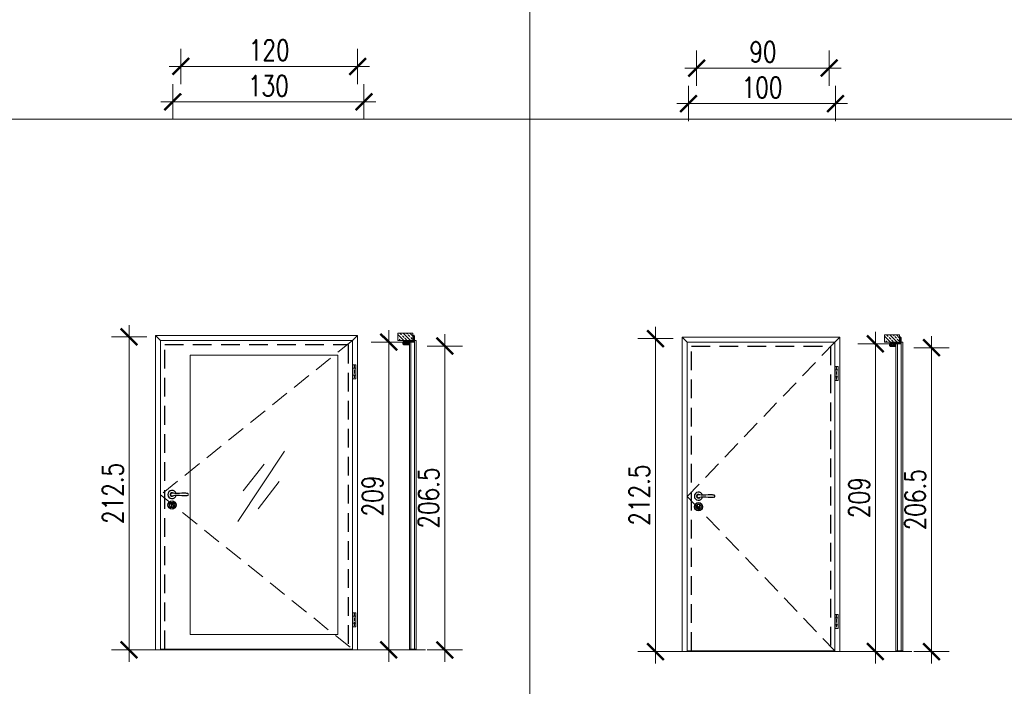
# Model space of a CAD drawing. Header units: millimetres. Extents: x 23192 to 149900, y -396339 to -79279.
# Tile 108 of 136: x 78825 to 79493, y -211002 to -210549. Entities that reach past the tile are written whole.
import ezdxf

# ---------------------------------------------------------------- set-up
doc = ezdxf.new("R2010")
doc.units = ezdxf.units.MM
doc.linetypes.add('CENTER', pattern=[0.6, 0.375, -0.075, 0.075, -0.075])
doc.linetypes.add('DASHED', pattern=[19.05, 12.7, -6.35])
doc.layers.get('0').update_dxf_attribs({"lineweight": 0})
for name, color, linetype, lineweight in [('0_LEGENDA', 7, 'Continuous', 13), ('Drzwi - hatch', 8, 'Continuous', 5), ('Drzwi KRAWĘDZIE', 7, 'Continuous', 20)]:
    doc.layers.add(name, color=color, linetype=linetype, lineweight=lineweight)
for name, color, linetype in [('Drzwi - klamki', 150, 'Continuous'), ('Drzwi PRZER-DUŻA', 240, 'DASHED'), ('GRUBA', 4, 'Continuous')]:
    doc.layers.add(name, color=color, linetype=linetype)
doc.styles.add('SIMPLEX', font='simplex.shx', dxfattribs={"width": 0.77})
doc.dimstyles.new('OL PB 200', dxfattribs={"dimscale": 4, "dimtxt": 3.5, "dimasz": 0.2, "dimexe": 10, "dimexo": 10, "dimgap": 1, "dimtad": 1, "dimdec": 1, "dimrnd": 0.5, "dimzin": 9, "dimdsep": 46, "dimtxsty": 'SIMPLEX', "dimblk": 'thick_MSz', "dimcen": 0.1, "dimdle": 8, "dimse1": 1, "dimse2": 1, "dimclrd": 256, "dimclre": 256, "dimclrt": 3, "dimadec": 1, "dimazin": 2, "dimtfac": 1, "dimtdec": 1, "dimtix": 1, "dimtofl": 0, "dimtmove": 2, "dimatfit": 3, "dimldrblk": 'thick_MSz', "dimfxl": 10, "dimfxlon": 1, "dimtolj": 1, "dimlwd": -1, "dimlwe": -1, "dimarcsym": 0})

# ---------------------------------------------------------------- blocks, each defined once
blk = doc.blocks.new('thick_MSz')
for p, q in [((0, 15), (0, -15)), ((-10, 0), (10, 0))]:
    blk.add_line(p, q)
at = {"const_width": 2, "elevation": 2}
blk.add_lwpolyline([(-7.07, -7.07), (7.07, 7.07)], dxfattribs=at)
blk = doc.blocks.new('*D280')
at = {"layer": '0_LEGENDA', "transparency": 16777216}
blk.add_line((79377.56, -210606.22), (79279.36, -210606.22), dxfattribs=at)
at = {"layer": 'DEFPOINTS', "color": 0, "transparency": 16777216}
for p in [(79278.56, -210567.78), (79378.36, -210567.78), (79278.56, -210606.22)]:
    blk.add_point(p, dxfattribs=at)
at = {"layer": '0_LEGENDA', "transparency": 16777216, "xscale": 0.8, "yscale": 0.8, "zscale": 0.8, "rotation": 180}
blk.add_blockref('thick_MSz', (79278.56, -210606.22), dxfattribs=at)
at = {"layer": '0_LEGENDA', "transparency": 16777216, "xscale": 0.8, "yscale": 0.8, "zscale": 0.8}
blk.add_blockref('thick_MSz', (79378.36, -210606.22), dxfattribs=at)
at = {"layer": '0_LEGENDA', "color": 3, "transparency": 16777216, "insert": (79328.46, -210595.22), "char_height": 14, "attachment_point": 5, "style": 'SIMPLEX'}
blk.add_mtext('\\A1;100', dxfattribs=at)
blk = doc.blocks.new('*D281')
at = {"layer": '0_LEGENDA', "transparency": 16777216}
blk.add_line((79284.86, -210582.08), (79373.26, -210582.08), dxfattribs=at)
at = {"layer": 'DEFPOINTS', "color": 0, "transparency": 16777216}
for p in [(79284.06, -210556.34), (79374.06, -210561.78), (79374.06, -210582.08)]:
    blk.add_point(p, dxfattribs=at)
at = {"layer": '0_LEGENDA', "transparency": 16777216, "xscale": 0.8, "yscale": 0.8, "zscale": 0.8, "rotation": 180}
blk.add_blockref('thick_MSz', (79284.06, -210582.08), dxfattribs=at)
at = {"layer": '0_LEGENDA', "transparency": 16777216, "xscale": 0.8, "yscale": 0.8, "zscale": 0.8}
blk.add_blockref('thick_MSz', (79374.06, -210582.08), dxfattribs=at)
at = {"layer": '0_LEGENDA', "color": 3, "transparency": 16777216, "insert": (79329.06, -210571.08), "char_height": 14, "attachment_point": 5, "style": 'SIMPLEX'}
blk.add_mtext('\\A1;90', dxfattribs=at)
blk = doc.blocks.new('*D284')
at = {"layer": '0_LEGENDA', "transparency": 16777216}
blk.add_line((79405.37, -210770.03), (79405.37, -210977.43), dxfattribs=at)
at = {"layer": 'DEFPOINTS', "color": 0, "transparency": 16777216}
for p in [(79411.56, -210769.23), (79405.37, -210978.23), (79411.56, -210978.23)]:
    blk.add_point(p, dxfattribs=at)
at = {"layer": '0_LEGENDA', "transparency": 16777216, "xscale": 0.8, "yscale": 0.8, "zscale": 0.8}
for p, rotation in [((79405.37, -210769.23), 90), ((79405.37, -210978.23), 270)]:
    blk.add_blockref('thick_MSz', p, dxfattribs=dict(at, rotation=rotation))
at = {"layer": '0_LEGENDA', "color": 3, "transparency": 16777216, "insert": (79394.37, -210873.73), "char_height": 14, "attachment_point": 5, "rotation": 90, "style": 'SIMPLEX'}
blk.add_mtext('\\A1;209', dxfattribs=at)
blk = doc.blocks.new('*D282')
at = {"layer": '0_LEGENDA', "transparency": 16777216}
blk.add_line((79256.18, -210766.53), (79256.18, -210977.43), dxfattribs=at)
at = {"layer": 'DEFPOINTS', "color": 0, "transparency": 16777216}
for p in [(79422.04, -210765.73), (79256.18, -210978.23), (79422.04, -210978.23)]:
    blk.add_point(p, dxfattribs=at)
at = {"layer": '0_LEGENDA', "transparency": 16777216, "xscale": 0.8, "yscale": 0.8, "zscale": 0.8}
for p, rotation in [((79256.18, -210765.73), 90), ((79256.18, -210978.23), 270)]:
    blk.add_blockref('thick_MSz', p, dxfattribs=dict(at, rotation=rotation))
at = {"layer": '0_LEGENDA', "color": 3, "transparency": 16777216, "insert": (79245.18, -210871.98), "char_height": 14, "attachment_point": 5, "rotation": 90, "style": 'SIMPLEX'}
blk.add_mtext('\\A1;212.5', dxfattribs=at)
blk = doc.blocks.new('*D283')
at = {"layer": '0_LEGENDA', "transparency": 16777216}
blk.add_line((79443.47, -210772.78), (79443.47, -210977.43), dxfattribs=at)
at = {"layer": 'DEFPOINTS', "color": 0, "transparency": 16777216}
for p in [(79417.19, -210771.98), (79417.19, -210978.23), (79443.47, -210978.23)]:
    blk.add_point(p, dxfattribs=at)
at = {"layer": '0_LEGENDA', "transparency": 16777216, "xscale": 0.8, "yscale": 0.8, "zscale": 0.8}
for p, rotation in [((79443.47, -210771.98), 90), ((79443.47, -210978.23), 270)]:
    blk.add_blockref('thick_MSz', p, dxfattribs=dict(at, rotation=rotation))
at = {"layer": '0_LEGENDA', "color": 3, "transparency": 16777216, "insert": (79432.47, -210875.11), "char_height": 14, "attachment_point": 5, "rotation": 90, "style": 'SIMPLEX'}
blk.add_mtext('\\A1;206.5', dxfattribs=at)
blk = doc.blocks.new('*D406')
at = {"layer": '0_LEGENDA', "transparency": 16777216}
blk.add_line((79057.51, -210605.08), (78929.31, -210605.08), dxfattribs=at)
at = {"layer": 'DEFPOINTS', "color": 0, "transparency": 16777216}
for p in [(78928.51, -210566.63), (79058.31, -210566.63), (78928.51, -210605.08)]:
    blk.add_point(p, dxfattribs=at)
at = {"layer": '0_LEGENDA', "transparency": 16777216, "xscale": 0.8, "yscale": 0.8, "zscale": 0.8, "rotation": 180}
blk.add_blockref('thick_MSz', (78928.51, -210605.08), dxfattribs=at)
at = {"layer": '0_LEGENDA', "transparency": 16777216, "xscale": 0.8, "yscale": 0.8, "zscale": 0.8}
blk.add_blockref('thick_MSz', (79058.31, -210605.08), dxfattribs=at)
at = {"layer": '0_LEGENDA', "color": 3, "transparency": 16777216, "insert": (78993.41, -210594.08), "char_height": 14, "attachment_point": 5, "style": 'SIMPLEX'}
blk.add_mtext('\\A1;130', dxfattribs=at)
blk = doc.blocks.new('*D407')
at = {"layer": '0_LEGENDA', "transparency": 16777216}
blk.add_line((78934.81, -210580.93), (79053.21, -210580.93), dxfattribs=at)
at = {"layer": 'DEFPOINTS', "color": 0, "transparency": 16777216}
for p in [(78934.01, -210555.19), (79054.01, -210560.63), (79054.01, -210580.93)]:
    blk.add_point(p, dxfattribs=at)
at = {"layer": '0_LEGENDA', "transparency": 16777216, "xscale": 0.8, "yscale": 0.8, "zscale": 0.8, "rotation": 180}
blk.add_blockref('thick_MSz', (78934.01, -210580.93), dxfattribs=at)
at = {"layer": '0_LEGENDA', "transparency": 16777216, "xscale": 0.8, "yscale": 0.8, "zscale": 0.8}
blk.add_blockref('thick_MSz', (79054.01, -210580.93), dxfattribs=at)
at = {"layer": '0_LEGENDA', "color": 3, "transparency": 16777216, "insert": (78994.01, -210569.93), "char_height": 14, "attachment_point": 5, "style": 'SIMPLEX'}
blk.add_mtext('\\A1;120', dxfattribs=at)
blk = doc.blocks.new('*D403')
at = {"layer": '0_LEGENDA', "transparency": 16777216}
blk.add_line((79075.11, -210768.89), (79075.11, -210976.29), dxfattribs=at)
at = {"layer": 'DEFPOINTS', "color": 0, "transparency": 16777216}
for p in [(79081.29, -210768.09), (79075.11, -210977.09), (79081.29, -210977.09)]:
    blk.add_point(p, dxfattribs=at)
at = {"layer": '0_LEGENDA', "transparency": 16777216, "xscale": 0.8, "yscale": 0.8, "zscale": 0.8}
for p, rotation in [((79075.11, -210768.09), 90), ((79075.11, -210977.09), 270)]:
    blk.add_blockref('thick_MSz', p, dxfattribs=dict(at, rotation=rotation))
at = {"layer": '0_LEGENDA', "color": 3, "transparency": 16777216, "insert": (79064.11, -210872.59), "char_height": 14, "attachment_point": 5, "rotation": 90, "style": 'SIMPLEX'}
blk.add_mtext('\\A1;209', dxfattribs=at)
blk = doc.blocks.new('*D404')
at = {"layer": '0_LEGENDA', "transparency": 16777216}
blk.add_line((78898.88, -210765.39), (78898.88, -210976.29), dxfattribs=at)
at = {"layer": 'DEFPOINTS', "color": 0, "transparency": 16777216}
for p in [(79091.77, -210764.59), (78898.88, -210977.09), (79091.77, -210977.09)]:
    blk.add_point(p, dxfattribs=at)
at = {"layer": '0_LEGENDA', "transparency": 16777216, "xscale": 0.8, "yscale": 0.8, "zscale": 0.8}
for p, rotation in [((78898.88, -210764.59), 90), ((78898.88, -210977.09), 270)]:
    blk.add_blockref('thick_MSz', p, dxfattribs=dict(at, rotation=rotation))
at = {"layer": '0_LEGENDA', "color": 3, "transparency": 16777216, "insert": (78887.88, -210870.84), "char_height": 14, "attachment_point": 5, "rotation": 90, "style": 'SIMPLEX'}
blk.add_mtext('\\A1;212.5', dxfattribs=at)
blk = doc.blocks.new('*D405')
at = {"layer": '0_LEGENDA', "transparency": 16777216}
blk.add_line((79113.21, -210771.64), (79113.21, -210976.29), dxfattribs=at)
at = {"layer": 'DEFPOINTS', "color": 0, "transparency": 16777216}
for p in [(79086.92, -210770.84), (79086.92, -210977.09), (79113.21, -210977.09)]:
    blk.add_point(p, dxfattribs=at)
at = {"layer": '0_LEGENDA', "transparency": 16777216, "xscale": 0.8, "yscale": 0.8, "zscale": 0.8}
for p, rotation in [((79113.21, -210770.84), 90), ((79113.21, -210977.09), 270)]:
    blk.add_blockref('thick_MSz', p, dxfattribs=dict(at, rotation=rotation))
at = {"layer": '0_LEGENDA', "color": 3, "transparency": 16777216, "insert": (79102.21, -210873.96), "char_height": 14, "attachment_point": 5, "rotation": 90, "style": 'SIMPLEX'}
blk.add_mtext('\\A1;206.5', dxfattribs=at)

msp = doc.modelspace()

# ---------------------------------------------------------------- hatches: boundary and pattern name
at = {"layer": 'Drzwi - hatch'}
h = msp.add_hatch(dxfattribs=at)
h.set_pattern_fill('ANSI33', color=256, scale=0.5, angle=-90)
h.set_pattern_definition([(315, (75085.3608, -211032.6673), (2.245064, 2.245064), []), (315, (75085.3608, -211034.9123), (2.245064, 2.245064), [1.5875, -0.79375])])
h.paths.add_polyline_path([(79081.292, -210762.086), (79081.292, -210767.086), (79091.492, -210767.086), (79091.492, -210762.086)])
h = msp.add_hatch(dxfattribs=at)
h.set_pattern_fill('AR-CONC', color=256, scale=0.003, angle=-90)
h.set_pattern_definition([(320, (75630.87483, -210537.8572), (-0.047817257, -0.546554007), [0.05715, -0.62865]), (265, (75630.87483, -210537.8572), (0.57317054, 0.10573026), [0.04572, -0.50292175]), (10.451445, (75630.87085, -210537.90276), (0.525353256, -0.44082374), [0.04857003, -0.53427073]), (316.1842, (75631.0272, -210537.8572), (-0.12612698, -0.81323712), [0.085725, -0.942975]), (6.635558, (75631.0167, -210537.925), (0.74227837, -0.7122124), [0.07285507, -0.80140682]), (261.18415, (75631.0272, -210537.8572), (0.74227837, -0.7122124), [0.0685799, -0.7543792]), (291, (75630.98913, -210537.9334), (-0.306795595, -0.454843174), [0.05715, -0.62865]), (236, (75630.98913, -210537.9334), (0.5525639, -0.185406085), [0.04572, -0.50292]), (341.451445, (75630.96357, -210537.9713), (0.24576831, -0.64024926), [0.04857003, -0.53426981]), (307.5, (75630.87483, -210537.85721), (0.253665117, -0.00926581), [0, -0.496824, 0, -0.51054, 0, -0.504825]), (277.5, (75630.87483, -210537.8572), (0.300541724, -0.200458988), [0, -0.291084, 0, -0.485394, 0, -0.192405]), (237.5, (75630.87483, -210537.68729), (-0.017186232, -0.406771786), [0, -0.1905, 0, -0.59436, 0, -0.78867]), (227.5, (75630.87483, -210537.6111), (0.076279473, -0.444387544), [0, -0.24765, 0, -0.394716, 0, -0.56007])])
h.paths.add_polyline_path([(79085.332, -210769.656, -0.4142136), (79085.172, -210769.496), (79085.172, -210767.926, -0.4142136), (79085.332, -210767.766), (79085.892, -210767.766), (79085.892, -210767.586), (79085.332, -210767.586), (79085.332, -210767.086), (79091.492, -210767.086), (79092.212, -210767.086), (79092.212, -210767.446, -0.4142136), (79092.052, -210767.606), (79087.852, -210767.606, 0.4142136), (79087.512, -210767.946), (79087.512, -210769.126, 0.4142136), (79087.852, -210769.466), (79088.517, -210769.466, -1), (79088.517, -210769.656)])
h.paths.add_polyline_path([(79091.492, -210767.086), (79091.492, -210763.766), (79092.052, -210763.766, -0.4142136), (79092.212, -210763.926), (79092.212, -210766.386), (79092.212, -210767.086)])
h = msp.add_hatch(dxfattribs=at)
h.set_pattern_fill('ANSI33', color=256, scale=0.5, angle=-90)
h.set_pattern_definition([(315, (75415.6236, -211033.8153), (2.245064, 2.245064), []), (315, (75415.6236, -211036.0603), (2.245064, 2.245064), [1.5875, -0.79375])])
h.paths.add_polyline_path([(79411.555, -210763.234), (79411.555, -210768.234), (79421.755, -210768.234), (79421.755, -210763.234)])
h = msp.add_hatch(dxfattribs=at)
h.set_pattern_fill('AR-CONC', color=256, scale=0.003, angle=-90)
h.set_pattern_definition([(320, (75961.1376, -210539.0052), (-0.047817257, -0.546554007), [0.05715, -0.62865]), (265, (75961.1376, -210539.0052), (0.57317054, 0.10573026), [0.04572, -0.50292175]), (10.451445, (75961.13363, -210539.05076), (0.525353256, -0.44082374), [0.04857003, -0.53427073]), (316.1842, (75961.29, -210539.0052), (-0.12612698, -0.81323712), [0.085725, -0.942975]), (6.635558, (75961.2795, -210539.073), (0.74227837, -0.7122124), [0.07285507, -0.80140682]), (261.18415, (75961.29, -210539.0052), (0.74227837, -0.7122124), [0.0685799, -0.7543792]), (291, (75961.2519, -210539.0814), (-0.306795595, -0.454843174), [0.05715, -0.62865]), (236, (75961.2519, -210539.0814), (0.5525639, -0.185406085), [0.04572, -0.50292]), (341.451445, (75961.22635, -210539.1193), (0.24576831, -0.64024926), [0.04857003, -0.53426981]), (307.5, (75961.13762, -210539.00522), (0.253665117, -0.00926581), [0, -0.496824, 0, -0.51054, 0, -0.504825]), (277.5, (75961.13762, -210539.00522), (0.300541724, -0.200458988), [0, -0.291084, 0, -0.485394, 0, -0.192405]), (237.5, (75961.13762, -210538.8353), (-0.017186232, -0.406771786), [0, -0.1905, 0, -0.59436, 0, -0.78867]), (227.5, (75961.1376, -210538.7591), (0.076279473, -0.444387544), [0, -0.24765, 0, -0.394716, 0, -0.56007])])
h.paths.add_polyline_path([(79415.595, -210770.804, -0.4142136), (79415.435, -210770.644), (79415.435, -210769.074, -0.4142136), (79415.595, -210768.914), (79416.155, -210768.914), (79416.155, -210768.734), (79415.595, -210768.734), (79415.595, -210768.234), (79421.755, -210768.234), (79422.475, -210768.234), (79422.475, -210768.594, -0.4142136), (79422.315, -210768.754), (79418.115, -210768.754, 0.4142136), (79417.775, -210769.094), (79417.775, -210770.274, 0.4142136), (79418.115, -210770.614), (79418.78, -210770.614, -1), (79418.78, -210770.804)])
h.paths.add_polyline_path([(79421.755, -210768.234), (79421.755, -210764.914), (79422.315, -210764.914, -0.4142136), (79422.475, -210765.074), (79422.475, -210767.534), (79422.475, -210768.234)])

# ---------------------------------------------------------------- linework, layer by layer
at = {"linetype": 'CENTER', "ltscale": 0.5}
for p, q in [((79051.782, -210783.456), (79051.782, -210792.956)), ((79379.084, -210784.604), (79379.084, -210794.104)), ((79051.782, -210951.836), (79051.782, -210961.336)), ((79379.084, -210952.984), (79379.084, -210962.484))]:
    msp.add_line(p, q, dxfattribs=at)
at = {"linetype": 'DASHED'}
for points in [[(79050.532, -210766.986), (78920.332, -210871.786), (79050.532, -210976.586)], [(79377.834, -210768.134), (79277.634, -210872.934), (79377.834, -210977.734)]]:
    msp.add_lwpolyline(points, dxfattribs=at)
at = {"layer": '0_LEGENDA', "linetype": 'ByBlock', "ltscale": 5}
for p, q in [((79170.965, -211350.805), (79170.965, -210178.508)), ((79170.965, -211350.809), (79170.965, -210178.512)), ((79170.965, -211351.953), (79170.965, -210179.656)), ((79170.965, -211351.957), (79170.965, -210179.66)), ((77680.534, -210616.848), (81337.982, -210616.848))]:
    msp.add_line(p, q, dxfattribs=at)
at = {"layer": '0_LEGENDA'}
for points in [[(78972.665, -210889.801), (79004.401, -210842.077)], [(78976.42, -210869.158), (78990.642, -210850.934)], [(78986.449, -210881.369), (79000.671, -210862.78)]]:
    msp.add_lwpolyline(points, dxfattribs=at)
at = {"layer": 'Drzwi - klamki'}
for p, q in [((79087.692, -210768.007), (79087.692, -210769.136)), ((79087.692, -210769.136), (79087.828, -210769.272)), ((79087.707, -210767.972), (79087.878, -210767.801)), ((79088.085, -210768.086), (79087.792, -210768.086)), ((79087.792, -210768.086), (79087.792, -210769.036)), ((79088.298, -210769.036), (79087.792, -210769.036)), ((79087.834, -210767.986), (79087.948, -210767.872)), ((79087.992, -210767.986), (79087.834, -210767.986)), ((79087.834, -210769.136), (79087.898, -210769.201)), ((79088.011, -210769.136), (79087.834, -210769.136)), ((79088.085, -210768.086), (79087.965, -210768.572)), ((79087.965, -210768.572), (79088.298, -210769.036)), ((79087.992, -210767.986), (79088.178, -210767.801)), ((79088.011, -210769.136), (79088.147, -210769.272)), ((79088.188, -210768.086), (79088.073, -210768.551)), ((79088.073, -210768.551), (79088.435, -210769.056)), ((79088.134, -210767.986), (79088.248, -210767.872)), ((79088.292, -210767.986), (79088.134, -210767.986)), ((79088.153, -210769.136), (79088.218, -210769.201)), ((79088.288, -210769.136), (79088.153, -210769.136)), ((79088.392, -210768.086), (79088.188, -210768.086)), ((79088.292, -210767.986), (79088.478, -210767.801)), ((79088.333, -210769.209), (79088.294, -210769.286)), ((79088.392, -210768.086), (79088.392, -210768.414)), ((79088.434, -210767.986), (79088.548, -210767.872)), ((79088.434, -210767.986), (79088.492, -210768.007)), ((79088.492, -210768.007), (79088.492, -210768.414)), ((79088.492, -210769.286), (79088.633, -210769.3)), ((79088.547, -210768.464), (79088.927, -210768.427)), ((79088.557, -210768.564), (79088.898, -210768.53)), ((79088.942, -210768.833), (79088.942, -210768.57)), ((79089.042, -210768.85), (79089.042, -210768.526)), ((79089.192, -210767.986), (79089.192, -210767.786)), ((79089.192, -210767.786), (79090.192, -210767.786)), ((79089.205, -210767.786), (79089.192, -210767.799)), ((79089.303, -210767.786), (79089.192, -210767.897)), ((79089.306, -210767.986), (79089.192, -210767.873)), ((79089.207, -210767.986), (79089.192, -210767.972)), ((79090.192, -210767.986), (79089.192, -210767.986)), ((79089.402, -210767.786), (79089.202, -210767.986)), ((79089.405, -210767.986), (79089.205, -210767.786)), ((79089.501, -210767.786), (79089.301, -210767.986)), ((79089.503, -210767.986), (79089.303, -210767.786)), ((79089.6, -210767.786), (79089.4, -210767.986)), ((79089.602, -210767.986), (79089.402, -210767.786)), ((79089.698, -210767.786), (79089.498, -210767.986)), ((79089.701, -210767.986), (79089.501, -210767.786)), ((79089.797, -210767.786), (79089.597, -210767.986)), ((79089.8, -210767.986), (79089.6, -210767.786)), ((79089.896, -210767.786), (79089.696, -210767.986)), ((79089.898, -210767.986), (79089.698, -210767.786)), ((79089.995, -210767.786), (79089.795, -210767.986)), ((79089.997, -210767.986), (79089.797, -210767.786)), ((79090.094, -210767.786), (79089.894, -210767.986)), ((79090.096, -210767.986), (79089.896, -210767.786)), ((79090.192, -210767.786), (79089.992, -210767.986)), ((79090.192, -210767.984), (79089.995, -210767.786)), ((79090.192, -210767.885), (79090.091, -210767.986)), ((79090.192, -210767.885), (79090.094, -210767.786)), ((79090.192, -210767.984), (79090.19, -210767.986)), ((79090.192, -210767.786), (79090.192, -210767.986)), ((79417.955, -210769.155), (79417.955, -210770.284)), ((79417.955, -210770.284), (79418.091, -210770.42)), ((79417.97, -210769.12), (79418.141, -210768.949)), ((79418.348, -210769.234), (79418.055, -210769.234)), ((79418.055, -210769.234), (79418.055, -210770.184)), ((79418.56, -210770.184), (79418.055, -210770.184)), ((79418.097, -210769.134), (79418.211, -210769.02)), ((79418.255, -210769.134), (79418.097, -210769.134)), ((79418.097, -210770.284), (79418.161, -210770.349)), ((79418.274, -210770.284), (79418.097, -210770.284)), ((79418.348, -210769.234), (79418.228, -210769.72)), ((79418.228, -210769.72), (79418.56, -210770.184)), ((79418.255, -210769.134), (79418.441, -210768.949)), ((79418.274, -210770.284), (79418.41, -210770.42)), ((79418.451, -210769.234), (79418.336, -210769.699)), ((79418.336, -210769.699), (79418.698, -210770.204)), ((79418.397, -210769.134), (79418.511, -210769.02)), ((79418.555, -210769.134), (79418.397, -210769.134)), ((79418.416, -210770.284), (79418.48, -210770.349)), ((79418.551, -210770.284), (79418.416, -210770.284)), ((79418.655, -210769.234), (79418.451, -210769.234)), ((79418.555, -210769.134), (79418.741, -210768.949)), ((79418.596, -210770.357), (79418.557, -210770.434)), ((79418.655, -210769.234), (79418.655, -210769.562)), ((79418.697, -210769.134), (79418.811, -210769.02)), ((79418.697, -210769.134), (79418.755, -210769.155)), ((79418.755, -210769.155), (79418.755, -210769.562)), ((79418.755, -210770.434), (79418.896, -210770.448)), ((79418.81, -210769.612), (79419.19, -210769.575)), ((79418.82, -210769.712), (79419.161, -210769.678)), ((79419.205, -210769.981), (79419.205, -210769.718)), ((79419.305, -210769.998), (79419.305, -210769.674)), ((79419.455, -210769.134), (79419.455, -210768.934)), ((79419.455, -210768.934), (79420.455, -210768.934)), ((79419.467, -210768.934), (79419.455, -210768.947)), ((79419.566, -210768.934), (79419.455, -210769.045)), ((79419.569, -210769.134), (79419.455, -210769.021)), ((79419.47, -210769.134), (79419.455, -210769.12)), ((79420.455, -210769.134), (79419.455, -210769.134)), ((79419.665, -210768.934), (79419.465, -210769.134)), ((79419.667, -210769.134), (79419.467, -210768.934)), ((79419.764, -210768.934), (79419.564, -210769.134)), ((79419.766, -210769.134), (79419.566, -210768.934)), ((79419.862, -210768.934), (79419.662, -210769.134)), ((79419.865, -210769.134), (79419.665, -210768.934)), ((79419.961, -210768.934), (79419.761, -210769.134)), ((79419.964, -210769.134), (79419.764, -210768.934)), ((79420.06, -210768.934), (79419.86, -210769.134)), ((79420.062, -210769.134), (79419.862, -210768.934)), ((79420.159, -210768.934), (79419.959, -210769.134)), ((79420.161, -210769.134), (79419.961, -210768.934)), ((79420.258, -210768.934), (79420.058, -210769.134)), ((79420.26, -210769.134), (79420.06, -210768.934)), ((79420.356, -210768.934), (79420.156, -210769.134)), ((79420.359, -210769.134), (79420.159, -210768.934)), ((79420.455, -210768.934), (79420.255, -210769.134)), ((79420.455, -210769.132), (79420.258, -210768.934)), ((79420.455, -210769.033), (79420.354, -210769.134)), ((79420.455, -210769.033), (79420.356, -210768.934)), ((79420.455, -210769.132), (79420.453, -210769.134)), ((79420.455, -210768.934), (79420.455, -210769.134))]:
    msp.add_line(p, q, dxfattribs=at)
at = {"layer": 'Drzwi - klamki', "ltscale": 0.2}
for p, q in [((78926.882, -210871.336), (78926.882, -210871.836)), ((78926.882, -210871.336), (78927.012, -210871.336)), ((78926.882, -210871.836), (78927.012, -210871.836)), ((79284.184, -210872.484), (79284.184, -210872.984)), ((79284.184, -210872.484), (79284.314, -210872.484)), ((79284.184, -210872.984), (79284.314, -210872.984)), ((78927.507, -210878.63), (78927.507, -210879.88)), ((78928.557, -210878.63), (78928.557, -210879.88)), ((79284.809, -210879.778), (79284.809, -210881.028)), ((79285.859, -210879.778), (79285.859, -210881.028))]:
    msp.add_line(p, q, dxfattribs=at)
for centre, radius in [((78928.032, -210878.73), 2.8), ((78928.037, -210878.735), 1.8), ((79285.334, -210879.878), 2.8), ((79285.339, -210879.883), 1.8)]:
    msp.add_circle(centre, radius, dxfattribs=at)
at = {"layer": 'Drzwi - klamki'}
for centre, radius, start, end in [((79087.742, -210768.007), 0.05, 135, 180), ((79087.863, -210769.236), 0.05, 225, 270), ((79087.863, -210769.236), 0.05, 270, 45), ((79087.913, -210767.836), 0.05, 90, 135), ((79087.913, -210767.836), 0.05, 315, 90), ((79088.182, -210769.236), 0.05, 225, 270), ((79088.213, -210767.836), 0.05, 90, 135), ((79088.182, -210769.236), 0.05, 270, 45), ((79088.213, -210767.836), 0.05, 315, 90), ((79088.288, -210769.186), 0.05, 333.425339, 90), ((79088.542, -210768.414), 0.15, 180, 275.563415), ((79088.638, -210768.91), 0.25, 215.623943, 327.559413), ((79088.513, -210767.836), 0.05, 90, 135), ((79088.542, -210768.414), 0.05, 180, 275.563415), ((79088.513, -210767.836), 0.05, 315, 90), ((79088.658, -210769.051), 0.25, 264.429901, 319.458571), ((79088.073, -210768.551), 1.019, 319.458571, 341.015535), ((79088.073, -210768.551), 0.919, 327.559413, 339.878843), ((79088.902, -210768.57), 0.04, 0, 95.563415), ((79088.942, -210768.576), 0.15, 89.587511, 95.563415), ((79088.842, -210768.833), 0.1, 339.878843, 0), ((79088.942, -210768.526), 0.1, 0, 89.587511), ((79088.942, -210768.85), 0.1, 341.015535, 0), ((79418.005, -210769.155), 0.05, 135, 180), ((79418.126, -210770.384), 0.05, 225, 270), ((79418.126, -210770.384), 0.05, 270, 45), ((79418.176, -210768.984), 0.05, 90, 135), ((79418.176, -210768.984), 0.05, 315, 90), ((79418.445, -210770.384), 0.05, 225, 270), ((79418.476, -210768.984), 0.05, 90, 135), ((79418.445, -210770.384), 0.05, 270, 45), ((79418.476, -210768.984), 0.05, 315, 90), ((79418.551, -210770.334), 0.05, 333.425339, 90), ((79418.805, -210769.562), 0.15, 180, 275.563415), ((79418.901, -210770.058), 0.25, 215.623943, 327.559413), ((79418.776, -210768.984), 0.05, 90, 135), ((79418.805, -210769.562), 0.05, 180, 275.563415), ((79418.776, -210768.984), 0.05, 315, 90), ((79418.92, -210770.199), 0.25, 264.429901, 319.458571), ((79418.336, -210769.699), 1.019, 319.458571, 341.015535), ((79418.336, -210769.699), 0.919, 327.559413, 339.878843), ((79419.165, -210769.718), 0.04, 0, 95.563415), ((79419.205, -210769.724), 0.15, 89.587511, 95.563415), ((79419.105, -210769.981), 0.1, 339.878843, 0), ((79419.205, -210769.674), 0.1, 0, 89.587511), ((79419.205, -210769.998), 0.1, 341.015535, 0)]:
    msp.add_arc(centre, radius, start, end, dxfattribs=at)
at = {"layer": 'Drzwi - klamki', "ltscale": 0.2}
for centre, radius, start, end in [((78928.032, -210871.586), 2.801, 13.271535, 346.728465), ((78928.032, -210871.586), 1.25, 42.903782, 317.096218), ((78928.032, -210871.586), 1.05, 64.699839, 295.300161), ((78938.442, -210871.586), 0.74, 288.924644, 71.075356), ((79285.334, -210872.734), 2.801, 13.271535, 346.728465), ((79285.334, -210872.734), 1.25, 42.903782, 317.096218), ((79285.334, -210872.734), 1.05, 64.699839, 295.300161), ((79295.744, -210872.734), 0.74, 288.924644, 71.075356), ((78928.032, -210877.93), 0.875, 306.869898, 233.130102), ((78928.032, -210879.88), 0.525, 180, 270), ((78928.032, -210879.88), 0.525, 270, 0), ((79285.334, -210879.078), 0.875, 306.869898, 233.130102), ((79285.334, -210881.028), 0.525, 180, 270), ((79285.334, -210881.028), 0.525, 270, 0)]:
    msp.add_arc(centre, radius, start, end, dxfattribs=at)
for points in [[(78938.682, -210870.886), (78936.182, -210870.636), (78929.886, -210870.886), (78928.032, -210870.536)], [(78938.682, -210872.286), (78936.182, -210872.536), (78929.886, -210872.286), (78928.032, -210872.636)], [(79295.984, -210872.034), (79293.484, -210871.784), (79287.188, -210872.034), (79285.334, -210871.684)], [(79295.984, -210873.434), (79293.484, -210873.684), (79287.188, -210873.434), (79285.334, -210873.784)]]:
    msp.add_spline(points, degree=3, dxfattribs=at)
at = {"layer": 'Drzwi KRAWĘDZIE'}
for p, q in [((78916.932, -210977.086), (78916.932, -210763.586)), ((79053.932, -210763.586), (78916.932, -210763.586)), ((78916.932, -210763.586), (78920.332, -210766.986)), ((79053.932, -210763.586), (79050.532, -210766.986)), ((79053.932, -210977.086), (79053.932, -210763.586)), ((79085.332, -210767.586), (79085.332, -210767.086)), ((79092.492, -210766.986), (79093.592, -210766.986)), ((79092.492, -210766.986), (79092.492, -210768.186)), ((79092.492, -210766.986), (79092.492, -210768.186)), ((79092.692, -210766.986), (79092.692, -210976.586)), ((79093.692, -210767.086), (79093.692, -210976.486)), ((79274.234, -210978.234), (79274.234, -210764.734)), ((79381.234, -210764.734), (79274.234, -210764.734)), ((79274.234, -210764.734), (79277.634, -210768.134)), ((79381.234, -210764.734), (79377.834, -210768.134)), ((79381.234, -210978.234), (79381.234, -210764.734)), ((79089.092, -210768.286), (79089.092, -210976.486)), ((79092.492, -210768.186), (79089.192, -210768.186)), ((79090.092, -210768.186), (79090.092, -210976.586)), ((79415.595, -210768.734), (79415.595, -210768.234)), ((79419.355, -210769.434), (79419.355, -210977.634)), ((79422.755, -210769.334), (79419.455, -210769.334)), ((79420.355, -210769.334), (79420.355, -210977.734)), ((79422.755, -210768.134), (79423.855, -210768.134)), ((79422.755, -210768.134), (79422.755, -210769.334)), ((79422.755, -210768.134), (79422.755, -210769.334)), ((79422.955, -210768.134), (79422.955, -210977.734)), ((79423.955, -210768.234), (79423.955, -210977.634)), ((79052.732, -210783.456), (79050.832, -210783.456)), ((79050.832, -210783.456), (79050.832, -210792.956)), ((79052.732, -210785.856), (79050.832, -210785.856)), ((79052.732, -210783.456), (79052.732, -210792.956)), ((79380.034, -210784.604), (79378.134, -210784.604)), ((79378.134, -210784.604), (79378.134, -210794.104)), ((79380.034, -210787.004), (79378.134, -210787.004)), ((79380.034, -210784.604), (79380.034, -210794.104)), ((79052.732, -210790.556), (79050.832, -210790.556)), ((79050.832, -210792.956), (79052.732, -210792.956)), ((79380.034, -210791.704), (79378.134, -210791.704)), ((79378.134, -210794.104), (79380.034, -210794.104)), ((79093.692, -210874.386), (79093.692, -210868.786)), ((79423.955, -210875.534), (79423.955, -210869.934)), ((79052.732, -210951.836), (79050.832, -210951.836)), ((79050.832, -210951.836), (79050.832, -210961.336)), ((79052.732, -210954.236), (79050.832, -210954.236)), ((79052.732, -210951.836), (79052.732, -210961.336)), ((79380.034, -210952.984), (79378.134, -210952.984)), ((79378.134, -210952.984), (79378.134, -210962.484)), ((79380.034, -210952.984), (79380.034, -210962.484)), ((79052.732, -210958.936), (79050.832, -210958.936)), ((79380.034, -210955.384), (79378.134, -210955.384)), ((79380.034, -210960.084), (79378.134, -210960.084)), ((79050.832, -210961.336), (79052.732, -210961.336)), ((79378.134, -210962.484), (79380.034, -210962.484)), ((78910.94, -210977.086), (79065.277, -210977.086)), ((78923.182, -210977.086), (78923.182, -210976.586)), ((79047.682, -210977.086), (79047.682, -210976.586)), ((79082.772, -210977.086), (79099.962, -210977.086)), ((79089.192, -210976.586), (79093.592, -210976.586)), ((79268.242, -210978.234), (79395.54, -210978.234)), ((79280.484, -210978.234), (79280.484, -210977.734)), ((79374.984, -210978.234), (79374.984, -210977.734)), ((79413.035, -210978.234), (79430.225, -210978.234)), ((79419.455, -210977.734), (79423.855, -210977.734))]:
    msp.add_line(p, q, dxfattribs=at)
for points in [[(79050.532, -210766.986), (78920.332, -210766.986), (78920.332, -210976.586), (79050.532, -210976.586)], [(79091.492, -210762.086), (79091.492, -210767.086), (79081.292, -210767.086), (79081.292, -210762.086)], [(79421.755, -210763.234), (79421.755, -210768.234), (79411.555, -210768.234), (79411.555, -210763.234)], [(79377.834, -210768.134), (79277.634, -210768.134), (79277.634, -210977.734), (79377.834, -210977.734)], [(79040.532, -210776.986), (78940.332, -210776.986), (78940.332, -210966.586), (79040.532, -210966.586)]]:
    msp.add_lwpolyline(points, close=True, dxfattribs=at)
for centre, start, end in [((79093.592, -210767.086), 0, 90), ((79089.192, -210768.286), 90, 180), ((79419.455, -210769.434), 90, 180), ((79423.855, -210768.234), 0, 90), ((79089.192, -210976.486), 180, 270), ((79093.592, -210976.486), 270, 0), ((79419.455, -210977.634), 180, 270), ((79423.855, -210977.634), 270, 0)]:
    msp.add_arc(centre, 0.1, start, end, dxfattribs=at)
at = {"layer": 'Drzwi PRZER-DUŻA'}
for points in [[(78923.182, -210976.586), (78923.182, -210769.836), (79047.682, -210769.836), (79047.682, -210976.586)], [(79280.484, -210977.734), (79280.484, -210770.984), (79374.984, -210770.984), (79374.984, -210977.734)]]:
    msp.add_lwpolyline(points, dxfattribs=at)
at = {"layer": 'GRUBA', "ltscale": 0.2}
for p, q in [((79091.492, -210763.766), (79091.492, -210763.586)), ((79091.492, -210763.586), (79092.052, -210763.586)), ((79092.052, -210763.766), (79091.492, -210763.766)), ((79092.212, -210766.386), (79092.212, -210763.926)), ((79092.212, -210767.446), (79092.212, -210766.386)), ((79092.392, -210763.926), (79092.392, -210767.446)), ((79421.755, -210764.914), (79421.755, -210764.734)), ((79421.755, -210764.734), (79422.315, -210764.734)), ((79422.315, -210764.914), (79421.755, -210764.914)), ((79422.475, -210767.534), (79422.475, -210765.074)), ((79422.655, -210765.074), (79422.655, -210768.594)), ((79084.992, -210769.496), (79084.992, -210767.926)), ((79085.172, -210767.926), (79085.172, -210769.496)), ((79085.332, -210767.586), (79085.892, -210767.586)), ((79085.892, -210767.766), (79085.332, -210767.766)), ((79085.332, -210769.656), (79088.517, -210769.656)), ((79088.517, -210769.836), (79085.332, -210769.836)), ((79085.892, -210767.586), (79085.892, -210767.766)), ((79087.512, -210769.126), (79087.512, -210767.946)), ((79087.692, -210767.946), (79087.692, -210769.126)), ((79087.852, -210767.606), (79092.052, -210767.606)), ((79091.592, -210767.786), (79087.852, -210767.786)), ((79087.852, -210769.286), (79088.517, -210769.286)), ((79088.517, -210769.466), (79087.852, -210769.466)), ((79092.052, -210767.786), (79091.592, -210767.786)), ((79415.255, -210770.644), (79415.255, -210769.074)), ((79415.435, -210769.074), (79415.435, -210770.644)), ((79415.595, -210768.734), (79416.155, -210768.734)), ((79416.155, -210768.914), (79415.595, -210768.914)), ((79415.595, -210770.804), (79418.78, -210770.804)), ((79418.78, -210770.984), (79415.595, -210770.984)), ((79416.155, -210768.734), (79416.155, -210768.914)), ((79417.775, -210770.274), (79417.775, -210769.094)), ((79417.955, -210769.094), (79417.955, -210770.274)), ((79418.115, -210768.754), (79422.315, -210768.754)), ((79421.855, -210768.934), (79418.115, -210768.934)), ((79418.115, -210770.434), (79418.78, -210770.434)), ((79418.78, -210770.614), (79418.115, -210770.614)), ((79422.315, -210768.934), (79421.855, -210768.934)), ((79422.475, -210768.594), (79422.475, -210767.534))]:
    msp.add_line(p, q, dxfattribs=at)
for centre, radius, start, end in [((79092.052, -210763.926), 0.34, 0, 90), ((79092.052, -210763.926), 0.16, 0, 90), ((79092.052, -210767.446), 0.16, 270, 0), ((79092.052, -210767.446), 0.34, 270, 0), ((79422.315, -210765.074), 0.34, 0, 90), ((79422.315, -210765.074), 0.16, 0, 90), ((79085.332, -210767.926), 0.34, 90, 180), ((79085.332, -210769.496), 0.34, 180, 270), ((79085.332, -210767.926), 0.16, 90, 180), ((79085.332, -210769.496), 0.16, 180, 270), ((79087.852, -210767.946), 0.34, 90, 180), ((79087.852, -210769.126), 0.34, 180, 270), ((79087.852, -210767.946), 0.16, 90, 180), ((79087.852, -210769.126), 0.16, 180, 270), ((79088.517, -210769.561), 0.275, 270, 90), ((79088.517, -210769.561), 0.095, 270, 90), ((79415.595, -210769.074), 0.34, 90, 180), ((79415.595, -210770.644), 0.34, 180, 270), ((79415.595, -210769.074), 0.16, 90, 180), ((79415.595, -210770.644), 0.16, 180, 270), ((79418.115, -210769.094), 0.34, 90, 180), ((79418.115, -210770.274), 0.34, 180, 270), ((79418.115, -210769.094), 0.16, 90, 180), ((79418.115, -210770.274), 0.16, 180, 270), ((79418.78, -210770.709), 0.275, 270, 90), ((79418.78, -210770.709), 0.095, 270, 90), ((79422.315, -210768.594), 0.16, 270, 0), ((79422.315, -210768.594), 0.34, 270, 0)]:
    msp.add_arc(centre, radius, start, end, dxfattribs=at)

# ---------------------------------------------------------------- dimensions: what is measured, and where the dimension line sits
at = {"layer": '0_LEGENDA', "color": 7}
for base, p1, p2, angle, picture, middle in [((79054.011, -210580.933), (78934.011, -210555.194), (79054.011, -210560.628), 180, '*D407', (78994.011, -210569.933)), ((79374.058, -210582.081), (79284.058, -210556.342), (79374.058, -210561.776), 180, '*D281', (79329.058, -210571.081)), ((78928.511, -210605.075), (79058.311, -210566.628), (78928.511, -210566.628), 180, '*D406', (78993.411, -210594.075)), ((79278.558, -210606.223), (79378.358, -210567.776), (79278.558, -210567.776), 180, '*D280', (79328.458, -210595.223)), ((78898.883, -210977.086), (79091.772, -210764.586), (79091.772, -210977.086), 90, '*D404', (78887.883, -210870.836)), ((79075.107, -210977.086), (79081.292, -210768.086), (79081.292, -210977.086), 90, '*D403', (79064.107, -210872.586)), ((79256.185, -210978.234), (79422.035, -210765.734), (79422.035, -210978.234), 90, '*D282', (79245.185, -210871.984)), ((79113.20858, -210977.08641), (79086.92489, -210770.8364), (79086.92489, -210977.08641), 90, '*D405', (79102.20858, -210873.9614)), ((79405.37, -210978.234), (79411.555, -210769.234), (79411.555, -210978.234), 90, '*D284', (79394.37, -210873.734)), ((79443.471361, -210978.234411), (79417.187673, -210771.984407), (79417.187673, -210978.234411), 90, '*D283', (79432.471361, -210875.109409))]:
    dim = msp.add_linear_dim(base=base, p1=p1, p2=p2, angle=angle, dimstyle='OL PB 200', dxfattribs=at)
    dim.commit()
    dim.dimension.update_dxf_attribs({"geometry": picture, "text_midpoint": middle})

doc.saveas('drawing.dxf')
